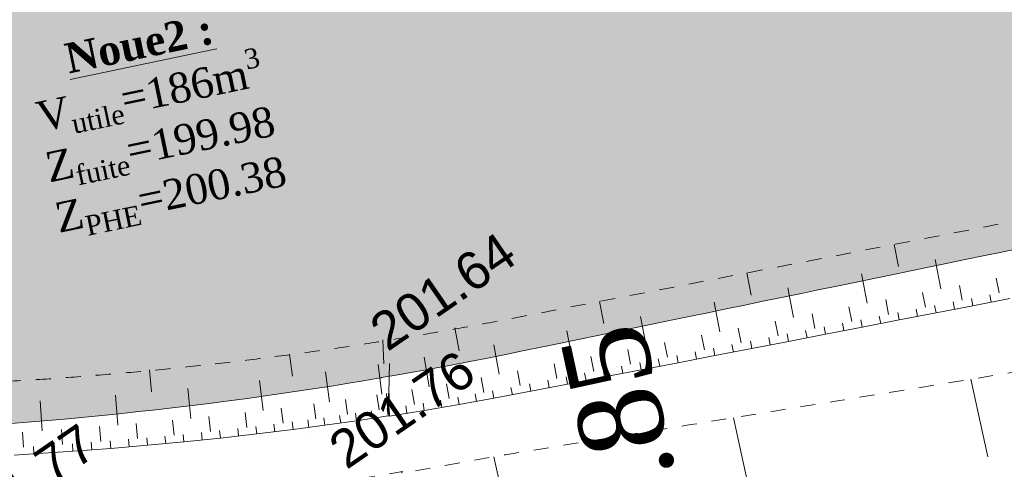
# Model space of a CAD drawing. Header units: millimetres. Extents: x -446952 to 537903, y -185749 to 168493.
# Tile 58 of 155: x -33932 to -7689, y 86472 to 98444. Entities that reach past the tile are written whole.
import ezdxf
from ezdxf.xclip import XClip

# ---------------------------------------------------------------- set-up
doc = ezdxf.new("R2010")
doc.units = ezdxf.units.MM
doc.header["$MEASUREMENT"] = 0
doc.header["$XCLIPFRAME"] = 0
doc.linetypes.add('Grille', pattern=[800, 400, -400])
doc.linetypes.add('Wipeout_Contour', pattern=[1000, 0, -1000])
for name, color, linetype in [('02 AF-17-0322 ZAE POMME- CHANTIER-2018-09-26_2_0000-VALORIS-NOUE DERIV BASSIN', 7, 'Continuous'), ('02 AF-17-0322 ZAE POMME- CHANTIER-2018-09-26_2_0000-VALORIS-NOUE DERIV BASSIN EAU MAX RETENTION', 7, 'Continuous'), ('02 AF-17-0322 ZAE POMME- CHANTIER-2018-09-26_2_01-PAP-COTATION', 7, 'Continuous'), ('02 AF-17-0322 ZAE POMME- CHANTIER-2018-09-26_2_2D - Dessins placés - Géomètre.2D', 7, 'Continuous'), ('02 AF-17-0322 ZAE POMME- CHANTIER-2018-09-26_2_X-PTS TOPO-TEXTE TOPOALT', 7, 'Continuous'), ('02 AF-17-0322 ZAE POMME- CHANTIER-2018-09-26_2_X-PTS TOPO-TOPOPOINT', 7, 'Continuous'), ('2D - Dessins placés - Géomètre.2D', 7, 'Continuous')]:
    doc.layers.add(name, color=color, linetype=linetype)
doc.styles.add('STYLE_GENERE_1', font='txt')
doc.styles.add('STYLE_GENERE_2', font='times.ttf')
doc.styles.add('STYLE_GENERE_4', font='txt')

# ---------------------------------------------------------------- blocks, each defined once
blk = doc.blocks.new('Dessin_1_2', base_point=(-56559339, -2771872408))
at = {"color": 254, "linetype": 'Wipeout_Contour', "lineweight": 0, "ltscale": 2094265.569888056}
blk.add_wipeout([(-446952, -185749), (537903, -185749), (537903, 168493), (-446952, 168064)], dxfattribs=at).dxf.layer = '02 AF-17-0322 ZAE POMME- CHANTIER-2018-09-26_2_2D - Dessins placés - Géomètre.2D'
at = {"layer": '02 AF-17-0322 ZAE POMME- CHANTIER-2018-09-26_2_0000-VALORIS-NOUE DERIV BASSIN EAU MAX RETENTION', "linetype": 'Continuous', "lineweight": 15}
blk.add_hatch(color=255, dxfattribs=at).paths.add_polyline_path([(-43836, 87490), (-43564, 87484), (-43337, 87480), (-43085, 87475), (-42310, 87463), (-41536, 87457), (-40610, 87458), (-40012, 87462), (-39077, 87470), (-38177, 87494), (-36770, 87536), (-35763, 87590), (-34263, 87683), (-33614, 87735), (-32734, 87810), (-31731, 87907), (-30760, 88007), (-29790, 88116), (-28823, 88233), (-27858, 88360), (-26896, 88496), (-26052, 88622), (-25210, 88755), (-24369, 88895), (-24301, 88911), (-24287, 88915), (-23359, 89076), (-22433, 89246), (-21509, 89425), (-20529, 89623), (-1920, 93460), (-1279, 93592), (-961, 93658), (-314, 93791), (-2, 93855), (650, 93990), (957, 94053), (1615, 94189), (1916, 94251), (2580, 94387), (2875, 94448), (3545, 94586), (3834, 94646), (4510, 94785), (4793, 94843), (5475, 94984), (5752, 95041), (6439, 95182), (6711, 95237), (7404, 95381), (7669, 95436), (8369, 95581), (8628, 95635), (9333, 95781), (9586, 95833), (10298, 95981), (10544, 96032), (11263, 96181), (11503, 96231), (12228, 96381), (12461, 96430), (13193, 96581), (13420, 96628), (14158, 96781), (14378, 96827), (15123, 96982), (15337, 97026), (16088, 97182), (16296, 97225), (17053, 97382), (17255, 97424), (17986, 97576), (18172, 97614), (18803, 97746), (18957, 97778), (19588, 97909), (19525, 98275), (18551, 104509), (18140, 107138), (17611, 110525), (17546, 110803), (17237, 110730), (17042, 110680), (16895, 110646), (16851, 110635), (16211, 110484), (16016, 110434), (15376, 110283), (15182, 110234), (14471, 110066), (14257, 110012), (13538, 109842), (13323, 109787), (12603, 109618), (12388, 109563), (11669, 109393), (11454, 109339), (10734, 109169), (10520, 109114), (9800, 108944), (9585, 108890), (8865, 108720), (8651, 108666), (7930, 108496), (7717, 108442), (6996, 108271), (6782, 108217), (6061, 108047), (5848, 107993), (5126, 107823), (4914, 107769), (4192, 107598), (3979, 107545), (3256, 107399), (3042, 107356), (2321, 107211), (2105, 107168), (1387, 107024), (1168, 106980), (452, 106836), (231, 106792), (-482, 106648), (-706, 106603), (-1417, 106460), (-1643, 106415), (-2351, 106273), (-2580, 106227), (-3286, 106085), (-3517, 106039), (-4220, 105897), (-4454, 105851), (-5186, 105703), (-5434, 105654), (-6164, 105507), (-6414, 105457), (-7142, 105311), (-7395, 105260), (-8119, 105114), (-8375, 105063), (-9097, 104918), (-9356, 104866), (-10074, 104722), (-10336, 104669), (-11052, 104525), (-11317, 104472), (-12030, 104329), (-12297, 104276), (-13007, 104133), (-13277, 104079), (-13985, 103936), (-14258, 103882), (-14962, 103740), (-15238, 103685), (-15940, 103544), (-16219, 103488), (-16917, 103348), (-17199, 103291), (-17895, 103151), (-18180, 103094), (-18873, 102955), (-19160, 102898), (-19850, 102759), (-20141, 102701), (-20828, 102563), (-21121, 102504), (-21805, 102366), (-22101, 102307), (-22783, 102170), (-23082, 102110), (-23760, 101974), (-24062, 101914), (-24698, 101786), (-24985, 101728), (-25618, 101601), (-25908, 101543), (-26538, 101416), (-26831, 101358), (-27314, 101261), (-27559, 101211), (-28117, 101069), (-28382, 101001), (-28938, 100859), (-29204, 100791), (-29758, 100650), (-30026, 100581), (-30654, 100421), (-30962, 100343), (-31587, 100183), (-31898, 100104), (-32520, 99945), (-32834, 99865), (-33453, 99706), (-33769, 99626), (-34386, 99468), (-34705, 99387), (-35338, 99225), (-35669, 99141), (-36389, 98957), (-36757, 98863), (-37653, 98634), (-38096, 98522), (-38952, 98536), (-39382, 98543), (-40087, 98555), (-40462, 98562), (-41054, 98571), (-41388, 98577), (-41881, 98585), (-42162, 98590), (-42164, 98590), (-42654, 98599), (-42937, 98603), (-43427, 98612), (-43711, 98617), (-44161, 98624), (-44167, 98181), (-44167, 98181), (-44167, 98181), (-44167, 98181), (-44167, 98180), (-43887, 90522), (-43886, 90522), (-43819, 88703), (-43823, 88464), (-43826, 88212)])
blk.add_hatch(color=255, dxfattribs=at).paths.add_polyline_path([(-43836, 87490), (-43564, 87484), (-43337, 87480), (-43085, 87475), (-42310, 87463), (-41536, 87457), (-40610, 87458), (-40012, 87462), (-39077, 87470), (-38177, 87494), (-36770, 87536), (-35763, 87590), (-34263, 87683), (-33614, 87735), (-32734, 87810), (-31731, 87907), (-30760, 88007), (-29790, 88116), (-28823, 88233), (-27858, 88360), (-26896, 88496), (-26052, 88622), (-25210, 88755), (-24369, 88895), (-24301, 88911), (-24287, 88915), (-23359, 89076), (-22433, 89246), (-21509, 89425), (-20529, 89623), (-1920, 93460), (-1279, 93592), (-961, 93658), (-314, 93791), (-2, 93855), (650, 93990), (957, 94053), (1615, 94189), (1916, 94251), (2580, 94387), (2875, 94448), (3545, 94586), (3834, 94646), (4510, 94785), (4793, 94843), (5475, 94984), (5752, 95041), (6439, 95182), (6711, 95237), (7404, 95381), (7669, 95436), (8369, 95581), (8628, 95635), (9333, 95781), (9586, 95833), (10298, 95981), (10544, 96032), (11263, 96181), (11503, 96231), (12228, 96381), (12461, 96430), (13193, 96581), (13420, 96628), (14158, 96781), (14378, 96827), (15123, 96982), (15337, 97026), (16088, 97182), (16296, 97225), (17053, 97382), (17255, 97424), (17986, 97576), (18172, 97614), (18803, 97746), (18957, 97778), (19588, 97909), (19525, 98275), (18551, 104509), (18140, 107138), (17611, 110525), (17546, 110803), (17237, 110730), (17042, 110680), (16895, 110646), (16851, 110635), (16211, 110484), (16016, 110434), (15376, 110283), (15182, 110234), (14471, 110066), (14257, 110012), (13538, 109842), (13323, 109787), (12603, 109618), (12388, 109563), (11669, 109393), (11454, 109339), (10734, 109169), (10520, 109114), (9800, 108944), (9585, 108890), (8865, 108720), (8651, 108666), (7930, 108496), (7717, 108442), (6996, 108271), (6782, 108217), (6061, 108047), (5848, 107993), (5126, 107823), (4914, 107769), (4192, 107598), (3979, 107545), (3256, 107399), (3042, 107356), (2321, 107211), (2105, 107168), (1387, 107024), (1168, 106980), (452, 106836), (231, 106792), (-482, 106648), (-706, 106603), (-1417, 106460), (-1643, 106415), (-2351, 106273), (-2580, 106227), (-3286, 106085), (-3517, 106039), (-4220, 105897), (-4454, 105851), (-5186, 105703), (-5434, 105654), (-6164, 105507), (-6414, 105457), (-7142, 105311), (-7395, 105260), (-8119, 105114), (-8375, 105063), (-9097, 104918), (-9356, 104866), (-10074, 104722), (-10336, 104669), (-11052, 104525), (-11317, 104472), (-12030, 104329), (-12297, 104276), (-13007, 104133), (-13277, 104079), (-13985, 103936), (-14258, 103882), (-14962, 103740), (-15238, 103685), (-15940, 103544), (-16219, 103488), (-16917, 103348), (-17199, 103291), (-17895, 103151), (-18180, 103094), (-18873, 102955), (-19160, 102898), (-19850, 102759), (-20141, 102701), (-20828, 102563), (-21121, 102504), (-21805, 102366), (-22101, 102307), (-22783, 102170), (-23082, 102110), (-23760, 101974), (-24062, 101914), (-24698, 101786), (-24985, 101728), (-25618, 101601), (-25908, 101543), (-26538, 101416), (-26831, 101358), (-27314, 101261), (-27559, 101211), (-28117, 101069), (-28382, 101001), (-28938, 100859), (-29204, 100791), (-29758, 100650), (-30026, 100581), (-30654, 100421), (-30962, 100343), (-31587, 100183), (-31898, 100104), (-32520, 99945), (-32834, 99865), (-33453, 99706), (-33769, 99626), (-34386, 99468), (-34705, 99387), (-35338, 99225), (-35669, 99141), (-36389, 98957), (-36757, 98863), (-37653, 98634), (-38096, 98522), (-38952, 98536), (-39382, 98543), (-40087, 98555), (-40462, 98562), (-41054, 98571), (-41388, 98577), (-41881, 98585), (-42162, 98590), (-42164, 98590), (-42654, 98599), (-42937, 98603), (-43427, 98612), (-43711, 98617), (-44161, 98624), (-44167, 98181), (-44167, 98181), (-44167, 98181), (-44167, 98181), (-44167, 98180), (-43887, 90522), (-43886, 90522), (-43819, 88703), (-43823, 88464), (-43826, 88212)])
at = {"layer": '02 AF-17-0322 ZAE POMME- CHANTIER-2018-09-26_2_0000-VALORIS-NOUE DERIV BASSIN', "color": 7, "linetype": 'Continuous', "lineweight": 15}
for p, q in [((-10511, 91871), (-10625, 92460)), ((-9377, 91275), (-9529, 92060)), ((-14439, 91112), (-14552, 91701)), ((-11341, 90895), (-11493, 91681)), ((-8811, 90977), (-8886, 91370)), ((-7829, 91167), (-7905, 91560)), ((-13305, 90516), (-13457, 91301)), ((-9792, 90787), (-9868, 91180)), ((-8036, 90923), (-8074, 91119)), ((-18366, 90353), (-18480, 90941)), ((-15269, 90136), (-15421, 90922)), ((-11756, 90408), (-11832, 90800)), ((-10774, 90598), (-10850, 90990)), ((-9509, 90638), (-9547, 90835)), ((-9018, 90733), (-9056, 90930)), ((-8527, 90828), (-8565, 91024)), ((-17233, 89757), (-17384, 90542)), ((-12738, 90218), (-12814, 90611)), ((-10982, 90354), (-11020, 90550)), ((-10491, 90449), (-10529, 90645)), ((-10000, 90543), (-10038, 90740)), ((-13720, 90028), (-13796, 90421)), ((-11964, 90164), (-12002, 90360)), ((-11473, 90259), (-11511, 90455)), ((-22222, 89625), (-22330, 90237)), ((-19196, 89377), (-19348, 90163)), ((-15684, 89649), (-15760, 90041)), ((-14702, 89838), (-14778, 90231)), ((-13437, 89879), (-13475, 90076)), ((-12946, 89974), (-12984, 90171)), ((-12455, 90069), (-12493, 90265)), ((-24225, 89279), (-24256, 89918)), ((-21150, 89003), (-21297, 89790)), ((-16666, 89459), (-16742, 89852)), ((-14909, 89595), (-14947, 89791)), ((-14418, 89690), (-14456, 89886)), ((-13928, 89784), (-13965, 89981)), ((-26660, 88949), (-26737, 89536)), ((-17648, 89269), (-17723, 89662)), ((-16382, 89310), (-16420, 89506)), ((-15891, 89405), (-15929, 89601)), ((-15400, 89500), (-15438, 89696)), ((-24283, 88472), (-24374, 89267)), ((-24090, 88491), (-24076, 89291)), ((-23015, 88671), (-23147, 89460)), ((-19611, 88890), (-19687, 89282)), ((-18629, 89079), (-18705, 89472)), ((-17364, 89120), (-17402, 89317)), ((-16873, 89215), (-16911, 89412)), ((-30415, 88534), (-30469, 89122)), ((-25670, 88271), (-25781, 89063)), ((-20593, 88701), (-20668, 89094)), ((-18837, 88836), (-18875, 89032)), ((-18346, 88930), (-18384, 89127)), ((-17855, 89025), (-17893, 89222)), ((-27444, 88040), (-27540, 88835)), ((-22485, 88355), (-22553, 88749)), ((-21560, 88519), (-21632, 88913)), ((-20310, 88551), (-20347, 88747)), ((-19819, 88646), (-19857, 88842)), ((-19328, 88741), (-19366, 88937)), ((-8132, 86804), (-8581, 88870)), ((-31313, 87649), (-31378, 88446)), ((-29372, 87826), (-29452, 88622)), ((-24350, 88058), (-24409, 88454)), ((-24125, 88092), (-24157, 88490)), ((-24107, 88092), (-24101, 88492)), ((-24089, 88090), (-24080, 88490)), ((-23412, 88199), (-23476, 88594)), ((-21756, 88281), (-21791, 88478)), ((-21292, 88364), (-21329, 88561)), ((-20801, 88458), (-20838, 88654)), ((-33334, 87499), (-33388, 88298)), ((-26037, 87816), (-26091, 88212)), ((-25193, 87933), (-25250, 88329)), ((-23147, 88039), (-23180, 88236)), ((-22683, 88118), (-22717, 88315)), ((-22219, 88197), (-22253, 88394)), ((-27878, 87585), (-27925, 87982)), ((-26913, 87702), (-26963, 88099)), ((-24953, 87765), (-24982, 87963)), ((-24531, 87829), (-24561, 88027)), ((-24109, 87892), (-24139, 88090)), ((-24109, 87892), (-24130, 88091)), ((-24109, 87892), (-24120, 88092)), ((-24109, 87892), (-24111, 88092)), ((-24109, 87892), (-24093, 88092)), ((-24109, 87892), (-24102, 88092)), ((-24077, 87890), (-24085, 88089)), ((-23612, 87964), (-23644, 88162)), ((-30789, 87290), (-30823, 87689)), ((-29816, 87379), (-29855, 87777)), ((-28846, 87477), (-28888, 87875)), ((-27130, 87473), (-27154, 87672)), ((-26646, 87533), (-26672, 87732)), ((-26223, 87589), (-26249, 87788)), ((-25799, 87646), (-25826, 87844)), ((-25376, 87706), (-25404, 87904)), ((-14386, 85444), (-14908, 87845)), ((-33828, 87064), (-33854, 87464)), ((-32787, 87136), (-32815, 87535)), ((-31771, 87210), (-31802, 87609)), ((-29554, 87203), (-29573, 87402)), ((-29068, 87253), (-29089, 87452)), ((-28582, 87304), (-28604, 87502)), ((-28098, 87359), (-28120, 87557)), ((-27613, 87414), (-27637, 87612)), ((-32512, 86955), (-32527, 87154)), ((-32008, 86992), (-32023, 87191)), ((-31504, 87029), (-31520, 87229)), ((-31016, 87070), (-31033, 87270)), ((-30528, 87111), (-30545, 87311)), ((-30041, 87157), (-30059, 87356)), ((-33555, 86883), (-33568, 87082)), ((-33033, 86919), (-33047, 87118)), ((-20698, 84071), (-21293, 86807))]:
    blk.add_line(p, q, dxfattribs=at)
at = {"layer": '02 AF-17-0322 ZAE POMME- CHANTIER-2018-09-26_2_0000-VALORIS-NOUE DERIV BASSIN', "color": 7, "linetype": 'Grille', "lineweight": 15, "flags": 128}
for points in [[(369744, 142570), (353326, 140998), (349053, 139887), (348101, 139640), (347149, 139393), (346198, 139145), (345246, 138898), (344294, 138651), (343342, 138403), (342390, 138156), (341438, 137908), (340486, 137661), (339534, 137414), (338734, 137234), (338018, 137082), (337553, 137014), (337132, 136958), (336529, 136842), (335810, 136690), (335093, 136589), (334376, 136488), (333659, 136388), (332703, 136184), (331746, 135981), (330790, 135778), (329834, 135575), (328899, 135161), (327965, 134747), (327031, 134334), (326096, 133920), (325162, 133507), (324228, 133093), (323306, 132681), (322360, 132488), (321414, 132294), (320468, 132101), (319522, 131907), (318649, 131759), (317776, 131611), (316903, 131463), (316030, 131314), (315157, 131166), (314284, 131018), (313485, 130862), (312685, 130707), (311885, 130551), (311086, 130396), (310286, 130240), (309588, 130105), (308890, 129969), (308192, 129833), (307185, 129707), (306178, 129581), (305171, 129455), (304164, 129329), (303284, 129219), (302404, 129109), (301524, 128998), (300644, 128888), (299765, 128777), (298885, 128667), (298202, 128707), (297527, 128692), (296852, 128676), (295985, 128635), (295121, 128580), (294259, 128513), (293590, 128416), (292921, 128318), (292252, 128221), (291586, 128107), (290921, 127985), (290256, 127864), (289482, 127726), (288708, 127589), (288542, 127554), (287638, 127386), (286735, 127218), (285831, 127050), (284927, 126882), (284024, 126714), (283120, 126547), (282923, 126510), (281956, 126330), (280988, 126151), (280021, 125971), (279053, 125791), (278085, 125612), (277118, 125432), (276150, 125252), (275183, 125073), (274332, 124915), (273481, 124757), (272630, 124598), (271779, 124440), (270928, 124282), (270077, 124124), (269959, 124077), (268986, 123898), (268012, 123719), (267039, 123540), (266065, 123361), (265092, 123182), (264118, 123002), (263145, 122823), (262171, 122644), (261198, 122465), (260224, 122286), (259250, 122107), (258277, 121928), (256385, 121606), (254133, 121253), (252494, 121030), (251615, 120931), (250736, 120869), (249856, 120807), (248878, 120772), (247899, 120741), (246921, 120709), (245935, 120677), (244949, 120645), (243964, 120614), (242978, 120582), (241992, 120550), (241006, 120518), (240020, 120486), (239035, 120454), (238049, 120423), (237459, 120411), (236665, 120384), (235870, 120357), (235102, 120545), (234334, 120733), (233566, 120922), (232587, 121161), (231609, 121400), (230631, 121639), (229653, 121878), (228768, 122095), (227884, 122311), (227000, 122527), (226141, 122748), (225286, 122852), (224437, 122821), (223588, 122790), (222739, 122758), (221891, 122727), (221043, 122698), (220196, 122669), (219349, 122640), (218747, 122629), (218029, 122607), (217310, 122585), (216592, 122563), (215639, 122486), (214686, 122409), (213733, 122332), (213024, 122275), (212316, 122217), (211607, 122160), (210611, 122079), (209614, 121999), (208617, 121918), (207620, 121838), (206623, 121757), (205728, 121685), (204832, 121613), (203937, 121541), (203041, 121469), (202146, 121397), (201250, 121325), (200412, 121256), (199457, 121179), (198501, 121102), (197546, 121025), (196590, 120948), (195635, 120871), (194844, 120807), (194645, 120791), (193854, 120728), (192994, 120658), (192134, 120589), (191273, 120520), (190413, 120450), (189553, 120381), (188629, 120091), (187706, 119739), (186779, 119386), (185882, 119045), (184982, 118703), (184079, 118359), (183172, 118014), (182349, 117709), (181527, 117403), (180704, 117098), (179881, 116792), (178973, 116679), (178063, 116604), (177154, 116528), (176244, 116453), (175335, 116378), (174426, 116303), (173516, 116228), (172584, 116151), (171651, 116074), (170719, 115997), (169787, 115920), (169209, 115871), (168255, 115795), (167302, 115718), (166348, 115641), (165394, 115564), (164440, 115487), (163486, 115410), (162532, 115334), (161578, 115257), (160624, 115180), (159670, 115103), (158716, 115026), (157763, 114949), (156809, 114872), (155855, 114796), (154901, 114719), (153947, 114642), (152978, 114567), (152790, 114542), (151821, 114468), (150852, 114393), (149883, 114318), (148914, 114243), (147945, 114169), (146977, 114094), (146008, 114019), (145039, 113944), (144070, 113869), (142951, 114036), (141832, 114264), (140718, 114490), (139610, 114714), (138507, 114937), (137410, 115158), (136386, 115372), (135368, 115584), (134356, 115794), (133351, 115800), (132413, 115724), (131475, 115648), (130537, 115572), (129599, 115496), (128661, 115419), (127723, 115343), (126785, 115267), (125846, 115191), (124908, 115115), (123970, 115038), (123032, 114962), (122094, 114886), (121156, 114810), (120218, 114734), (119280, 114657), (119245, 114647), (118252, 114567), (117259, 114488), (116267, 114408), (115274, 114328), (114281, 114248), (113333, 114172), (112385, 114096), (111436, 114020), (110488, 113944), (109540, 113868), (108592, 113792), (107643, 113716), (106708, 113641), (105772, 113565), (104837, 113490), (103901, 113415), (102965, 113340), (102030, 113265), (101094, 113190), (100895, 113174), (100129, 113112), (99363, 113051), (98597, 112989), (97831, 112928), (96974, 112673), (96123, 112359), (95271, 112045), (94419, 111731), (93604, 111431), (92835, 111150), (92020, 110850), (91205, 110550), (90390, 110249), (89583, 109952), (88776, 109655), (87969, 109357), (86980, 109239), (85988, 109160), (84996, 109080), (84004, 109000), (83012, 108921), (82019, 108841), (81027, 108761), (80035, 108682), (79043, 108602), (78051, 108523), (77059, 108443), (76269, 108379), (75478, 108315), (74631, 108248), (73834, 108184), (73037, 108120), (72241, 108057), (71378, 107982), (70517, 107889), (69659, 107762), (68800, 107635), (68084, 107499), (67370, 107348), (66655, 107197), (65989, 107043), (65323, 106875), (64658, 106707), (63949, 106494), (63241, 106268), (62533, 106042), (61587, 105699), (60641, 105355), (59695, 105011), (59043, 104802), (58438, 104614), (57837, 104426), (57239, 104239), (56646, 104052), (56044, 103872), (55197, 103583), (54258, 103253), (53318, 102923), (52379, 102593), (51440, 102263), (50507, 101917), (49574, 101571), (48641, 101225), (47708, 100879), (46775, 100532), (46022, 100199), (45268, 99865), (44515, 99531), (43848, 99247), (43182, 98966), (42515, 98686), (41842, 98429), (41167, 98181), (40493, 97932), (39691, 97659), (38887, 97401), (38083, 97142), (37436, 96963), (36789, 96789), (36141, 96615), (35192, 96376), (34242, 96141), (33292, 95905), (32316, 95687), (31340, 95470), (30364, 95252), (29388, 95034), (28412, 94816), (27514, 94671), (26617, 94527), (25720, 94382), (24860, 94245), (24058, 94122), (23257, 93998), (22454, 93874), (21681, 93751), (20907, 93627), (20730, 93599), (19956, 93475), (19182, 93351), (18260, 93205), (17285, 93048), (16310, 92891), (15335, 92735), (14361, 92578), (13386, 92421), (12412, 92265), (11438, 92108), (10465, 91951), (9491, 91795), (8518, 91638), (7545, 91482), (6570, 91324), (5595, 91166), (4620, 91008), (3645, 90850), (2671, 90692), (1697, 90534), (722, 90377), (-252, 90219), (-1226, 90061), (-2213, 89901), (-3201, 89741), (-4189, 89581), (-5177, 89421), (-6165, 89261), (-7153, 89101), (-8141, 88941), (-9129, 88781), (-10117, 88621), (-11105, 88461), (-12093, 88301), (-13081, 88141), (-14069, 87981), (-15057, 87821), (-16045, 87661), (-17033, 87501), (-18021, 87341), (-19009, 87181), (-19997, 87021), (-20985, 86861), (-21912, 86697), (-22839, 86532), (-23766, 86367), (-23725, 86409), (-24567, 86275), (-25409, 86140), (-26251, 86005), (-27199, 85815), (-28147, 85625), (-29096, 85435), (-30044, 85244), (-30992, 85054), (-31953, 84796), (-33541, 84448), (-36350, 84050), (-38977, 83804), (-40660, 83720), (-41587, 83638), (-42362, 83628), (-43136, 83624), (-43911, 83620), (-44686, 83616), (-45701, 83612), (-46717, 83609), (-47733, 83605), (-48748, 83602), (-49764, 83598), (-50780, 83595), (-51795, 83591), (-52619, 83586), (-53443, 83582), (-54268, 83577), (-55092, 83572), (-55293, 83572), (-56275, 83568), (-57256, 83564), (-58238, 83560), (-59103, 83979), (-59958, 84629), (-60813, 85278), (-61668, 85928), (-62519, 86153), (-63379, 86140), (-64239, 86126), (-65099, 86113), (-65829, 86095), (-66559, 86078), (-67289, 86060), (-68186, 86031), (-69083, 86002), (-69980, 85974), (-70877, 85945), (-71774, 85916), (-72503, 86038), (-73232, 86159), (-73749, 86283), (-74691, 86292), (-75634, 86299), (-76576, 86283), (-77266, 86262), (-77957, 86228), (-78648, 86178), (-79541, 86146), (-80434, 86115), (-81327, 86084), (-82220, 86053), (-83114, 86021), (-84007, 85990), (-84900, 85959), (-85945, 85907), (-86991, 85855), (-88037, 85802), (-89085, 85744), (-90163, 85207), (-91247, 84667), (-92366, 84078), (-93495, 83486), (-94635, 82890), (-95786, 82291), (-96948, 81688), (-97732, 81292), (-98516, 80895), (-99300, 80498), (-100232, 80655), (-101164, 80811), (-102096, 80968), (-103028, 81125), (-103960, 81281), (-104891, 81438), (-105830, 81526), (-106776, 81545), (-107710, 81559), (-108643, 81573), (-109577, 81587), (-110510, 81601), (-111443, 81615), (-112377, 81629), (-113108, 81645), (-113837, 81661), (-114566, 81676), (-115294, 81691), (-116019, 81707), (-116744, 81723), (-117468, 81738), (-118192, 81754), (-119150, 81772), (-120110, 81790), (-121071, 81808), (-122031, 81826), (-122991, 81845), (-123951, 81863), (-124912, 81881), (-125866, 81898), (-126821, 81916), (-127775, 81933), (-128730, 81950), (-129684, 81967), (-130639, 81984), (-131593, 82002), (-132548, 82019), (-133502, 82036), (-134457, 82053), (-135411, 82070), (-136366, 82088), (-137320, 82105), (-138275, 82122), (-139230, 82139), (-140184, 82157), (-141214, 82174), (-142244, 82191), (-143275, 82209), (-144305, 82226), (-145335, 82244), (-146286, 82260), (-147237, 82277), (-148187, 82294), (-149138, 82310), (-150089, 82327), (-151040, 82344), (-151990, 82360), (-152941, 82377), (-153892, 82394), (-154843, 82410), (-155793, 82427), (-156744, 82443), (-157695, 82460), (-158645, 82477), (-159596, 82493), (-160547, 82510), (-161498, 82527, -0.311801), (-167334, 86272), (-171134, 95525), (-172095, 96951)], [(-42294, 88683, 0.05379), (-20915, 90471), (19046, 98194)]]:
    blk.add_lwpolyline(points, format="xyb", dxfattribs=at)
at = {"layer": '02 AF-17-0322 ZAE POMME- CHANTIER-2018-09-26_2_0000-VALORIS-NOUE DERIV BASSIN', "color": 7, "linetype": 'Continuous', "lineweight": 15, "flags": 128}
blk.add_lwpolyline([(-7545, 91018), (-8527, 90828), (-9509, 90638), (-10491, 90449), (-11473, 90259), (-12455, 90069), (-13437, 89879), (-14418, 89690), (-15400, 89500), (-16382, 89310), (-17364, 89120), (-18346, 88930), (-19328, 88741), (-20310, 88551), (-21292, 88364), (-22219, 88197), (-23147, 88039), (-24077, 87890), (-24109, 87892), (-24953, 87765), (-25799, 87646), (-26646, 87533), (-27613, 87414), (-28582, 87304), (-29554, 87203), (-30528, 87111), (-31504, 87029), (-32512, 86955), (-34076, 86847)], dxfattribs=at)
at = {"layer": '02 AF-17-0322 ZAE POMME- CHANTIER-2018-09-26_2_0000-VALORIS-NOUE DERIV BASSIN EAU MAX RETENTION', "color": 255, "linetype": 'Continuous', "lineweight": 15, "flags": 128}
blk.add_lwpolyline([(-34263, 87683), (-33614, 87735), (-32734, 87810), (-32286, 87854), (-31731, 87907), (-31287, 87953), (-30760, 88007), (-30307, 88058), (-29790, 88116), (-29330, 88172), (-28823, 88233), (-28356, 88295), (-27858, 88360), (-27384, 88427), (-26896, 88496), (-26473, 88559), (-26052, 88622), (-25624, 88690), (-25210, 88755), (-24777, 88827), (-24369, 88895), (-24301, 88911), (-24287, 88915), (-23798, 89000), (-23359, 89076), (-22866, 89167), (-22433, 89246), (-21936, 89342), (-21509, 89425), (-20975, 89533), (-20529, 89623), (-19990, 89735), (-19550, 89825), (-19004, 89938), (-18570, 90027), (-18019, 90141), (-17591, 90229), (-17033, 90344), (-16611, 90431), (-16048, 90547), (-15632, 90633), (-15062, 90751), (-14653, 90835), (-14077, 90954), (-13673, 91037), (-13091, 91157), (-12694, 91239), (-12105, 91360), (-11714, 91441), (-11120, 91563), (-10735, 91643), (-10134, 91767), (-9756, 91845), (-9149, 91970), (-8776, 92047), (-8163, 92173), (-7797, 92249), (-7178, 92376)], dxfattribs=at)
blk.add_lwpolyline([(-34263, 87683), (-33614, 87735), (-32734, 87810), (-32286, 87854), (-31731, 87907), (-31287, 87953), (-30760, 88007), (-30307, 88058), (-29790, 88116), (-29330, 88172), (-28823, 88233), (-28356, 88295), (-27858, 88360), (-27384, 88427), (-26896, 88496), (-26473, 88559), (-26052, 88622), (-25624, 88690), (-25210, 88755), (-24777, 88827), (-24369, 88895), (-24301, 88911), (-24287, 88915), (-23798, 89000), (-23359, 89076), (-22866, 89167), (-22433, 89246), (-21936, 89342), (-21509, 89425), (-20975, 89533), (-20529, 89623), (-19990, 89735), (-19550, 89825), (-19004, 89938), (-18570, 90027), (-18019, 90141), (-17591, 90229), (-17033, 90344), (-16611, 90431), (-16048, 90547), (-15632, 90633), (-15062, 90751), (-14653, 90835), (-14077, 90954), (-13673, 91037), (-13091, 91157), (-12694, 91239), (-12105, 91360), (-11714, 91441), (-11120, 91563), (-10735, 91643), (-10134, 91767), (-9756, 91845), (-9149, 91970), (-8776, 92047), (-8163, 92173), (-7797, 92249), (-7178, 92376)], dxfattribs=at)
at = {"layer": '02 AF-17-0322 ZAE POMME- CHANTIER-2018-09-26_2_X-PTS TOPO-TOPOPOINT', "color": 14, "linetype": 'Continuous', "lineweight": 15, "true_color": 0xa80f02}
for p, q in [((-25078, 90455), (-25078, 90455)), ((-26170, 87311), (-26170, 87311))]:
    blk.add_line(p, q, dxfattribs=at)
at = {"layer": '02 AF-17-0322 ZAE POMME- CHANTIER-2018-09-26_2_0000-VALORIS-NOUE DERIV BASSIN EAU MAX RETENTION', "color": 255, "linetype": 'Continuous', "lineweight": 15, "insert": (-30305, 95687), "char_height": 800, "attachment_point": 5, "rotation": 11.7649, "line_spacing_factor": 0.849555, "style": 'STYLE_GENERE_2'}
blk.add_mtext('\\A1;{\\pqc;\\fTimes New Roman|b1|i0|c0|p22;\\L\\LNoue2 :\\P\\pqc;\\fTimes New Roman|b0|i0|c0|p22;\\l\\lV\\fTimes New Roman|b0|i0|c0|p22;\\A1{\\H.66x;\\S ^ utile;}\\fTimes New Roman|b0|i0|c0|p22;=186m\\fTimes New Roman|b0|i0|c0|p22;\\A1{\\H.66x;\\S3^  ;}\\P\\pqc;\\fTimes New Roman|b0|i0|c0|p22;Z\\fTimes New Roman|b0|i0|c0|p22;\\A1{\\H.66x;\\S ^ fuite;}\\fTimes New Roman|b0|i0|c0|p22;=199.98\\P\\pqc;\\fTimes New Roman|b0|i0|c0|p22;Z\\fTimes New Roman|b0|i0|c0|p22;\\A1{\\H.66x;\\S ^ PHE;}\\fTimes New Roman|b0|i0|c0|p22;=200.38}', dxfattribs=at)
blk.add_mtext('\\A1;{\\pqc;\\fTimes New Roman|b1|i0|c0|p22;\\L\\LNoue2 :\\P\\pqc;\\fTimes New Roman|b0|i0|c0|p22;\\l\\lV\\fTimes New Roman|b0|i0|c0|p22;\\A1{\\H.66x;\\S ^ utile;}\\fTimes New Roman|b0|i0|c0|p22;=186m\\fTimes New Roman|b0|i0|c0|p22;\\A1{\\H.66x;\\S3^  ;}\\P\\pqc;\\fTimes New Roman|b0|i0|c0|p22;Z\\fTimes New Roman|b0|i0|c0|p22;\\A1{\\H.66x;\\S ^ fuite;}\\fTimes New Roman|b0|i0|c0|p22;=199.98\\P\\pqc;\\fTimes New Roman|b0|i0|c0|p22;Z\\fTimes New Roman|b0|i0|c0|p22;\\A1{\\H.66x;\\S ^ PHE;}\\fTimes New Roman|b0|i0|c0|p22;=200.38}', dxfattribs=at)
at = {"layer": '02 AF-17-0322 ZAE POMME- CHANTIER-2018-09-26_2_01-PAP-COTATION', "color": 161, "linetype": 'Continuous', "lineweight": 15, "true_color": 0x40a5ff, "insert": (-17799, 87342), "char_height": 2250, "attachment_point": 5, "rotation": 102.2699, "style": 'STYLE_GENERE_1'}
blk.add_mtext('\\A1;{\\pqc;\\fTimes New Roman|b0|i0|c0|p22;2.85}', dxfattribs=at)
at = {"layer": '02 AF-17-0322 ZAE POMME- CHANTIER-2018-09-26_2_X-PTS TOPO-TEXTE TOPOALT', "color": 14, "linetype": 'Continuous', "lineweight": 15, "true_color": 0xa80f02, "char_height": 1000, "attachment_point": 1, "rotation": 34.5271, "style": 'STYLE_GENERE_4'}
for s, insert in [('\\A1;{\\pql;\\fArial|b0|i0|c0|p38;201.64}', (-24696, 90414)), ('\\A1;{\\pql;\\fArial|b0|i0|c0|p38;201.76}', (-25789, 87270)), ('\\A1;{\\pql;\\fArial|b0|i0|c0|p38;201.77}', (-35879, 85309))]:
    blk.add_mtext(s, dxfattribs=dict(at, insert=insert))

msp = doc.modelspace()

# ---------------------------------------------------------------- block references
at = {"layer": '2D - Dessins placés - Géomètre.2D', "color": 7, "linetype": 'Continuous', "lineweight": 40}
ref = msp.add_blockref('Dessin_1_2', (-56559339, -2771872408), dxfattribs=at)
XClip(ref).set_block_clipping_path([(-446952.2139278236, -185748.9586169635), (537903.0822630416, -185748.9586169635), (537903.0822630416, 168492.6257651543), (-446952.2139278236, 168063.6339895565)])

doc.saveas('drawing.dxf')
